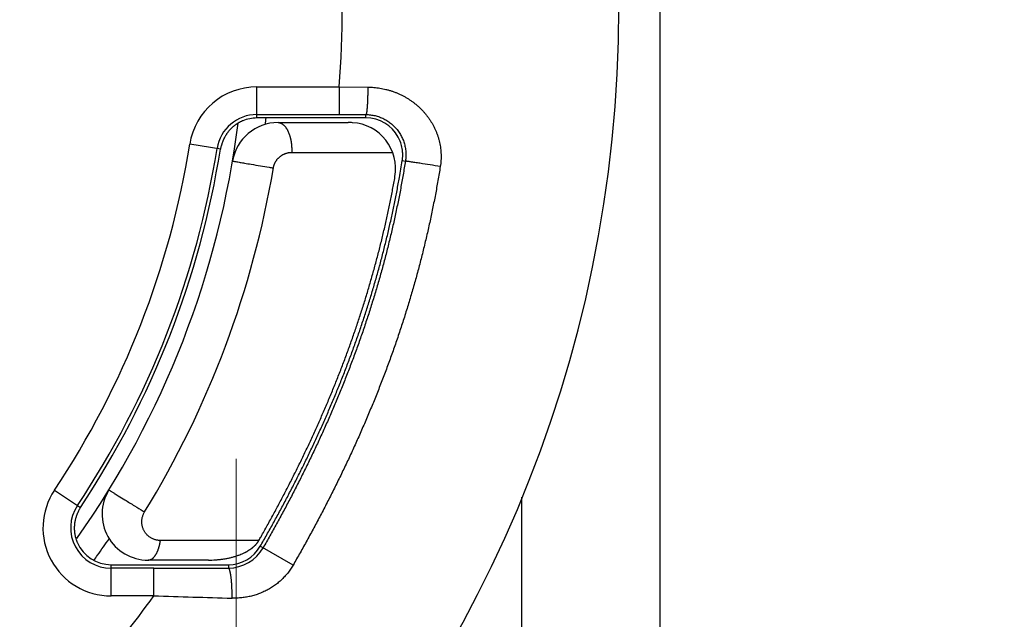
# Model space of a CAD drawing. Header units: millimetres. Extents: x 0 to 1076, y 0 to 742.
# Tile 25 of 130: x 498.93 to 509.61, y 218.46 to 224.97. Entities that reach past the tile are written whole.
import ezdxf

# ---------------------------------------------------------------- set-up
doc = ezdxf.new("R2010")
doc.units = ezdxf.units.MM
doc.header["$LTSCALE"] = 0.454724
doc.linetypes.add('CENTER', pattern=[50.8, 31.75, -6.35, 6.35, -6.35])
doc.layers.add('NoLayerName_001', color=7, linetype='Continuous')

# ---------------------------------------------------------------- blocks, each defined once
blk = doc.blocks.new('DIM_0003')
at = {"color": 3, "linetype": 'Continuous', "lineweight": 13}
blk.add_arc((59.306, 51.361), 59.306, 300, 210, dxfattribs=at)

msp = doc.modelspace()

# ---------------------------------------------------------------- linework, layer by layer
at = {"layer": 'NoLayerName_001', "color": 7, "linetype": 'Continuous', "lineweight": 25}
msp.add_line((505.876358, 211.616164), (505.876358, 225.098774), dxfattribs=at)
at = {"layer": 'NoLayerName_001', "color": 60, "linetype": 'Continuous', "lineweight": 25}
for p, q in [((501.500087, 223.898774), (501.500186, 224.236167)), ((501.500186, 224.236167), (502.392463, 224.235905)), ((502.392463, 224.235905), (502.392374, 223.935951)), ((502.392463, 224.235905), (502.703386, 224.234059)), ((501.686715, 223.898774), (501.500087, 223.898774)), ((501.500098, 223.936213), (502.392374, 223.935951)), ((501.877565, 223.898774), (501.686715, 223.898774)), ((502.47509, 223.898774), (501.877565, 223.898774)), ((502.392374, 223.935951), (502.68262, 223.93569)), ((502.492105, 223.898774), (502.47509, 223.898774)), ((502.682609, 223.898774), (502.492105, 223.898774)), ((502.682609, 223.898774), (502.68262, 223.93569)), ((501.729496, 223.848767), (502.492065, 223.848767)), ((501.108427, 223.560981), (500.771737, 223.614437)), ((501.877998, 223.525163), (502.973939, 223.525163)), ((503.077624, 223.435816), (503.111493, 223.430416)), ((499.303826, 219.858186), (499.588331, 219.668483)), ((504.376358, 215.199279), (504.376358, 219.780947)), ((501.521979, 219.311971), (500.453565, 219.311971)), ((501.893421, 219.04507), (501.537492, 219.249589)), ((500.974246, 219.098773), (500.320629, 219.098773)), ((499.918954, 218.71028), (499.918562, 219.048774)), ((499.918562, 219.048774), (500.320616, 219.048774)), ((500.381147, 219.01072), (499.918606, 219.010234)), ((500.320616, 219.048774), (500.360472, 219.048774)), ((500.360472, 219.048774), (500.974253, 219.048774)), ((500.381432, 218.710766), (500.381147, 219.01072)), ((500.974253, 219.048774), (500.989685, 219.048774)), ((500.989685, 219.048774), (501.190611, 219.048774)), ((501.190611, 219.048774), (501.190635, 219.01231)), ((500.381432, 218.710766), (499.918954, 218.71028))]:
    msp.add_line(p, q, dxfattribs=at)
at = {"layer": 'NoLayerName_001', "color": 4, "linetype": 'CENTER', "lineweight": 13}
msp.add_line((501.275853, 220.199279), (501.275853, 210.199279), dxfattribs=at)
at = {"layer": 'NoLayerName_001', "color": 60, "linetype": 'Continuous', "lineweight": 25}
for centre, radius, start, end in [((491.426358, 225.098774), 14, 270, 90), ((491.426358, 225.098774), 11, 355.5009436, 4.4990564), ((501.499967, 223.498817), 0.737352, 89.9829874, 170.9784794), ((501.499966, 223.498817), 0.437397, 89.9827734, 170.9785621), ((501.500342, 223.497531), 0.401243, 90.0365006, 112.4825731), ((491.389639, 225.096185), 10.281348, 353.1115143, 353.3108009), ((502.682683, 223.498866), 0.399909, 28.6142615, 90.0104827), ((491.376358, 225.098774), 10, 324.788624, 352.7869994), ((501.729496, 223.348767), 0.5, 90, 170.405892), ((491.39276, 225.095808), 10.278204, 352.9240317, 353.1115139), ((502.492115, 222.808405), 1.040362, 87.4931334, 90.0027328), ((502.506088, 223.348767), 0.5, 350.0082953, 86.3819864), ((502.681513, 223.498459), 0.40113, 9.9093235, 28.5852901), ((491.451899, 225.091603), 9.436175, 326.3159996, 350.9937119), ((491.451974, 225.091577), 9.73605, 326.3155343, 350.9933226), ((491.426358, 225.098774), 9.8, 326.3635402, 350.9751523), ((491.336763, 225.096159), 10.487485, 328.5314608, 350.4486707), ((492.385394, 225.139996), 10.827189, 349.9632838, 350.9440877), ((499.918092, 219.448584), 0.738301, 146.3040187, 270.0669053), ((500.320629, 219.598773), 0.5, 148.4118537, 270), ((499.918097, 219.448586), 0.43835, 146.3042189, 270.0665174), ((491.45949, 225.07791), 10.208373, 324.5155734, 325.7486275), ((487.300084, 227.408046), 16.364862, 330.3485078, 330.5123341), ((499.91859, 219.448806), 0.400032, 204.0076286, 269.9959813), ((501.190547, 219.448887), 0.400113, 270.0090972, 330.1252148), ((501.188223, 219.449858), 0.437555, 270.3158703, 330.1688792), ((491.044784, 225.370746), 10.716043, 324.1595676, 324.5277701), ((500.974487, 220.197731), 1.098959, 269.9874183, 273.9789673), ((501.083423, 219.756719), 0.642573, 291.008578, 296.2673295), ((500.043755, 596.981912), 377.971342, 270.05114447, 270.17385318), ((491.426358, 225.098774), 11, 312.9909126, 324.4982352), ((508.726351, 488.369256), 269.787581, 268.22747613, 268.4080721)]:
    msp.add_arc(centre, radius, start, end, dxfattribs=at)
for points, knots in [([(502.703386, 224.234059), (502.703373, 224.230052), (502.703355, 224.222038), (502.703282, 224.210018), (502.703179, 224.197998), (502.70304, 224.185978), (502.702866, 224.173958), (502.702656, 224.161939), (502.702409, 224.14992), (502.702123, 224.137903), (502.701798, 224.125886), (502.701494, 224.115872), (502.701229, 224.107862), (502.701019, 224.101855), (502.700798, 224.095848), (502.700565, 224.089843), (502.70032, 224.083837), (502.700061, 224.077833), (502.69979, 224.07183), (502.699505, 224.065828), (502.699205, 224.059826), (502.698889, 224.053825), (502.698557, 224.047825), (502.698207, 224.041825), (502.697838, 224.035826), (502.69745, 224.029826), (502.69704, 224.023825), (502.696608, 224.017826), (502.696151, 224.011828), (502.695665, 224.005834), (502.695148, 223.999846), (502.694596, 223.993865), (502.694006, 223.987894), (502.693375, 223.981932), (502.692689, 223.975973), (502.691934, 223.970013), (502.691097, 223.964043), (502.690159, 223.95807), (502.689138, 223.95211), (502.688171, 223.9482), (502.687725, 223.946247)], [0, 0, 0, 0, 0.0120205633, 0.0240411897, 0.0360618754, 0.0480826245, 0.0601034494, 0.0721243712, 0.0841454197, 0.0961666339, 0.1081880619, 0.1202097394, 0.1262205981, 0.132231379, 0.1382420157, 0.1442524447, 0.150262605, 0.1562724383, 0.1622818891, 0.1682909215, 0.1742997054, 0.1803085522, 0.1863177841, 0.1923277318, 0.1983387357, 0.2043511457, 0.2103653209, 0.2163810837, 0.2223969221, 0.2284111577, 0.2344221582, 0.2404283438, 0.2464281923, 0.2524218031, 0.2584162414, 0.2644207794, 0.2704451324, 0.2764991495, 0.2825636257, 0.2885753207, 0.2885753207, 0.2885753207, 0.2885753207]), ([(502.703386, 224.234059), (502.71438, 224.233771), (502.736401, 224.233511), (502.769388, 224.231211), (502.802323, 224.227777), (502.83514, 224.223005), (502.867782, 224.216959), (502.900188, 224.209627), (502.932299, 224.20102), (502.964056, 224.191143), (502.995399, 224.18), (503.026267, 224.167597), (503.056601, 224.15394), (503.086349, 224.13906), (503.115459, 224.122987), (503.14388, 224.105749), (503.171559, 224.087379), (503.198446, 224.067904), (503.224489, 224.047356), (503.249635, 224.025763), (503.273835, 224.003157), (503.297034, 223.979566), (503.319184, 223.95502), (503.340242, 223.929559), (503.360168, 223.903219), (503.378921, 223.876039), (503.39646, 223.848056), (503.412741, 223.819315), (503.427727, 223.78987), (503.441377, 223.75978), (503.453651, 223.729102), (503.464507, 223.697896), (503.473906, 223.666222), (503.481826, 223.634145), (503.488249, 223.601732), (503.493148, 223.569047), (503.496519, 223.536156), (503.498276, 223.503137), (503.498668, 223.47006), (503.497405, 223.44805), (503.496964, 223.437041)], [0, 0, 0, 0, 0.032993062, 0.066049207, 0.099159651, 0.132315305, 0.165507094, 0.198726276, 0.231964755, 0.265215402, 0.298472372, 0.331731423, 0.364989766, 0.398243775, 0.431488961, 0.464720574, 0.497933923, 0.531124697, 0.56428929, 0.597425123, 0.630530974, 0.663607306, 0.696656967, 0.729685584, 0.762700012, 0.795708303, 0.82871998, 0.861742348, 0.894771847, 0.927803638, 0.960834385, 0.993862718, 1.026889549, 1.059916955, 1.092947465, 1.125984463, 1.159032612, 1.192094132, 1.225157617, 1.258208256, 1.258208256, 1.258208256, 1.258208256]), ([(502.687725, 223.946247), (502.687152, 223.94436), (502.68655, 223.94031), (502.683749, 223.937323), (502.68262, 223.93569)], [0, 0, 0, 0, 0.00591489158, 0.01186798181, 0.01186798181, 0.01186798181, 0.01186798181]), ([(502.68262, 223.93569), (502.690929, 223.935427), (502.70759, 223.935253), (502.73251, 223.932861), (502.757324, 223.929217), (502.78193, 223.924108), (502.806232, 223.917614), (502.830131, 223.909735), (502.853531, 223.900494), (502.876335, 223.889901), (502.89846, 223.877993), (502.919843, 223.864828), (502.940424, 223.850458), (502.960141, 223.834938), (502.978935, 223.818319), (502.996743, 223.800655), (503.013507, 223.781999), (503.029164, 223.762406), (503.043673, 223.741944), (503.056993, 223.720683), (503.069081, 223.698692), (503.079897, 223.676038), (503.089398, 223.65279), (503.097542, 223.629016), (503.104284, 223.604789), (503.109605, 223.580196), (503.113511, 223.555335), (503.115995, 223.530302), (503.117073, 223.505194), (503.116682, 223.480116), (503.115048, 223.455135), (503.11256, 223.43866), (503.111492, 223.430416)], [0, 0, 0, 0, 0.0249387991, 0.0499548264, 0.0750322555, 0.1001535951, 0.1253008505, 0.1504566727, 0.1756055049, 0.2007350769, 0.2258444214, 0.2509399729, 0.2760260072, 0.301104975, 0.3261782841, 0.3512470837, 0.3763130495, 0.4013791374, 0.4264484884, 0.4515230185, 0.4766040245, 0.5016929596, 0.5267922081, 0.5519058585, 0.5770398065, 0.6021918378, 0.6273497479, 0.6524982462, 0.6776202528, 0.7026980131, 0.7277142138, 0.7526531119, 0.7526531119, 0.7526531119, 0.7526531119]), ([(501.346906, 223.868278), (501.343794, 223.86694), (501.33754, 223.86432), (501.328311, 223.860035), (501.319174, 223.855537), (501.310153, 223.850793), (501.301253, 223.845816), (501.292481, 223.840607), (501.283847, 223.83517), (501.275356, 223.829509), (501.267017, 223.823627), (501.258839, 223.817528), (501.250828, 223.811215), (501.242992, 223.804691), (501.235334, 223.797965), (501.227856, 223.791041), (501.22056, 223.783929), (501.213449, 223.776633), (501.206524, 223.769162), (501.199788, 223.761522), (501.193243, 223.75372), (501.18689, 223.745763), (501.180732, 223.737658), (501.17477, 223.729411), (501.169016, 223.721024), (501.163488, 223.712491), (501.158203, 223.70381), (501.153178, 223.694977), (501.148434, 223.685989), (501.143961, 223.67686), (501.139741, 223.667609), (501.135756, 223.658256), (501.131991, 223.648817), (501.128427, 223.639306), (501.12503, 223.629739), (501.121757, 223.620125), (501.118565, 223.610475), (501.115424, 223.600796), (501.112255, 223.591119), (501.110385, 223.584591), (501.10942, 223.581337)], [0, 0, 0, 0, 0.0101636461, 0.0203381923, 0.0305219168, 0.0407130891, 0.0509099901, 0.0611109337, 0.0713142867, 0.0815184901, 0.09172208, 0.1019237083, 0.1121221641, 0.1223167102, 0.1325081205, 0.1426973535, 0.1528850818, 0.1630717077, 0.1732573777, 0.1834419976, 0.1936252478, 0.2038065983, 0.2139853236, 0.224160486, 0.2343309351, 0.2444963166, 0.2546575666, 0.264817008, 0.2749781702, 0.2851429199, 0.2953104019, 0.3054778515, 0.3156407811, 0.3257947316, 0.3359445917, 0.3460979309, 0.3562606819, 0.3664376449, 0.3766263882, 0.3868060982, 0.3868060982, 0.3868060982, 0.3868060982]), ([(501.729496, 223.848767), (501.732705, 223.848548), (501.739171, 223.848414), (501.748685, 223.846375), (501.757927, 223.843398), (501.766764, 223.839376), (501.775131, 223.834496), (501.783018, 223.828886), (501.790431, 223.822675), (501.797384, 223.815965), (501.803894, 223.808832), (501.809987, 223.80134), (501.815694, 223.793552), (501.821049, 223.785524), (501.826068, 223.777288), (501.830772, 223.768869), (501.83518, 223.760292), (501.839314, 223.751581), (501.843196, 223.742755), (501.846831, 223.733826), (501.850227, 223.7248), (501.853392, 223.715686), (501.856334, 223.706493), (501.859061, 223.697226), (501.86158, 223.687895), (501.8639, 223.678508), (501.866028, 223.669072), (501.867972, 223.659595), (501.86974, 223.650084), (501.871341, 223.640548), (501.872777, 223.63099), (501.87405, 223.621413), (501.87516, 223.61182), (501.876109, 223.602213), (501.876897, 223.592595), (501.877526, 223.582968), (501.877998, 223.573335), (501.878309, 223.563699), (501.878482, 223.55406), (501.878448, 223.547635), (501.878449, 223.544423)], [0, 0, 0, 0, 0.0096473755, 0.0193433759, 0.0290573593, 0.0387407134, 0.0484057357, 0.0580746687, 0.0677412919, 0.0773927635, 0.0870418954, 0.0966955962, 0.1063499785, 0.1159960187, 0.1256370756, 0.1352779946, 0.1449202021, 0.1545620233, 0.1642011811, 0.1738401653, 0.1834817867, 0.1931280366, 0.2027801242, 0.2124385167, 0.222102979, 0.2317726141, 0.2414459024, 0.2511207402, 0.2607944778, 0.2704641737, 0.2801289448, 0.289789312, 0.2994457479, 0.3090986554, 0.3187483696, 0.3283951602, 0.3380392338, 0.3476807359, 0.3573197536, 0.3669563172, 0.3669563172, 0.3669563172, 0.3669563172]), ([(501.10942, 223.581337), (501.10859, 223.578055), (501.106732, 223.571536), (501.105669, 223.564842), (501.105038, 223.561519)], [0, 0, 0, 0, 0.01015821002, 0.02030638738, 0.02030638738, 0.02030638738, 0.02030638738]), ([(501.678864, 223.355958), (501.679458, 223.359045), (501.680543, 223.365248), (501.682806, 223.374428), (501.685442, 223.383522), (501.688512, 223.392493), (501.69199, 223.401322), (501.695874, 223.409985), (501.700155, 223.418458), (501.704826, 223.426719), (501.70988, 223.434747), (501.715303, 223.442524), (501.72108, 223.450036), (501.727199, 223.457268), (501.733646, 223.464206), (501.740407, 223.470835), (501.747469, 223.477139), (501.754819, 223.483105), (501.762441, 223.488718), (501.770319, 223.493968), (501.778433, 223.498845), (501.786769, 223.503339), (501.795307, 223.507437), (501.80403, 223.511131), (501.812922, 223.514409), (501.821963, 223.517261), (501.831128, 223.519683), (501.840396, 223.521672), (501.84974, 223.523229), (501.859137, 223.524332), (501.868562, 223.525047), (501.874856, 223.525088), (501.877998, 223.525163)], [0, 0, 0, 0, 0.0094309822, 0.018882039, 0.028349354, 0.0378288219, 0.0473162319, 0.0568074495, 0.0662985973, 0.0757862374, 0.0852682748, 0.0947454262, 0.1042186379, 0.1136885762, 0.1231557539, 0.1326206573, 0.1420838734, 0.1515462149, 0.1610086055, 0.1704716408, 0.1799357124, 0.1894011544, 0.1988683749, 0.2083379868, 0.2178109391, 0.227287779, 0.2367661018, 0.246242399, 0.2557128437, 0.2651734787, 0.274620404, 0.2840499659, 0.2840499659, 0.2840499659, 0.2840499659]), ([(501.878449, 223.544423), (501.878399, 223.541212), (501.878351, 223.53479), (501.878099, 223.528372), (501.877998, 223.525163)], [0, 0, 0, 0, 0.00963408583, 0.01926561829, 0.01926561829, 0.01926561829, 0.01926561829]), ([(503.077624, 223.435816), (503.078052, 223.438713), (503.078957, 223.444504), (503.080029, 223.453239), (503.080931, 223.462003), (503.081634, 223.470795), (503.082146, 223.479608), (503.082465, 223.488436), (503.082591, 223.497271), (503.082525, 223.506109), (503.082267, 223.514942), (503.081816, 223.523764), (503.081174, 223.532569), (503.080342, 223.541351), (503.079311, 223.550101), (503.078114, 223.55882), (503.077128, 223.564598), (503.076659, 223.567489)], [0, 0, 0, 0, 0.0087856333, 0.0175847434, 0.0263954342, 0.0352157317, 0.0440435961, 0.0528769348, 0.0617136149, 0.070551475, 0.0793883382, 0.0882220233, 0.0970503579, 0.1058711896, 0.1146823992, 0.1234819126, 0.1322677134, 0.1322677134, 0.1322677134, 0.1322677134]), ([(501.23649, 223.432101), (501.238198, 223.431709), (501.241615, 223.430864), (501.246817, 223.429952), (501.253741, 223.428641), (501.262403, 223.427069), (501.276264, 223.42458), (501.295333, 223.421204), (501.326544, 223.415734), (501.37511, 223.407317), (501.447982, 223.394816), (501.536494, 223.379792), (501.616349, 223.366356), (501.663236, 223.358562), (501.678864, 223.355958)], [0, 0, 0, 0, 0.0052561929, 0.0105552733, 0.0158398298, 0.0263990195, 0.036963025, 0.0580893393, 0.0844942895, 0.1320243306, 0.2059599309, 0.3063009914, 0.4013609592, 0.448890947, 0.448890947, 0.448890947, 0.448890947]), ([(503.111493, 223.430416), (503.10329, 223.381125), (503.08738, 223.282448), (503.060529, 223.134931), (503.031901, 222.987732), (503.001183, 222.840938), (502.968471, 222.694567), (502.933751, 222.548656), (502.897038, 222.403236), (502.858337, 222.258339), (502.817668, 222.11399), (502.775067, 221.970206), (502.730563, 221.827004), (502.684188, 221.6844), (502.635973, 221.542408), (502.58595, 221.401046), (502.534149, 221.260329), (502.480601, 221.120271), (502.425342, 220.980882), (502.368407, 220.842168), (502.309831, 220.704138), (502.249648, 220.566799), (502.187894, 220.430158), (502.124605, 220.294222), (502.059812, 220.158998), (501.993557, 220.024488), (501.92589, 219.890686), (501.856854, 219.757587), (501.786508, 219.625179), (501.714852, 219.493484), (501.642114, 219.362392), (501.592475, 219.275649), (501.5678, 219.232199)], [0, 0, 0, 0, 0.149908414, 0.299843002, 0.449798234, 0.599768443, 0.749747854, 0.899730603, 1.049710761, 1.19968258, 1.349645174, 1.49960186, 1.649555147, 1.79950654, 1.949456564, 2.099404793, 2.249349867, 2.399290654, 2.549229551, 2.699168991, 2.849110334, 2.999053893, 3.148998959, 3.298943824, 3.44888595, 3.598824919, 3.748762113, 3.898697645, 4.048630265, 4.198557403, 4.348475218, 4.498378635, 4.498378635, 4.498378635, 4.498378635]), ([(503.489636, 223.371463), (503.481118, 223.320658), (503.464594, 223.21895), (503.436725, 223.066906), (503.40702, 222.915194), (503.375158, 222.763903), (503.341236, 222.61305), (503.30524, 222.462676), (503.267187, 222.312812), (503.227081, 222.163491), (503.184944, 222.014739), (503.140812, 221.866574), (503.094719, 221.719011), (503.046697, 221.572067), (502.99678, 221.425758), (502.945001, 221.2801), (502.891394, 221.135109), (502.83599, 220.990798), (502.778827, 220.847176), (502.719944, 220.704252), (502.659378, 220.562031), (502.597165, 220.420521), (502.533344, 220.279728), (502.467951, 220.139659), (502.401022, 220.00032), (502.332601, 219.861712), (502.262741, 219.723825), (502.19149, 219.586656), (502.11891, 219.450187), (502.045004, 219.314441), (501.970005, 219.179304), (501.918852, 219.089868), (501.893421, 219.04507)], [0, 0, 0, 0, 0.154543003, 0.30911314, 0.463704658, 0.618311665, 0.772928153, 0.927548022, 1.082165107, 1.23677343, 1.39137212, 1.545964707, 1.700553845, 1.855141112, 2.009727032, 2.164311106, 2.318891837, 2.473467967, 2.628042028, 2.782616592, 2.937193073, 3.091771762, 3.246351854, 3.400931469, 3.555507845, 3.710080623, 3.8646515, 4.019220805, 4.173787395, 4.328348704, 4.482900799, 4.637438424, 4.637438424, 4.637438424, 4.637438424]), ([(503.489636, 223.371463), (503.452989, 223.377318), (503.379701, 223.38907), (503.288058, 223.403551), (503.217012, 223.414635), (503.178046, 223.42068), (503.155115, 223.424178), (503.143647, 223.4259), (503.134463, 223.427219), (503.125301, 223.428674), (503.118396, 223.429545), (503.113796, 223.430125), (503.111493, 223.430416)], [0, 0, 0, 0, 0.1113362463, 0.2226726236, 0.2783397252, 0.3270522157, 0.340969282, 0.3479261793, 0.3618413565, 0.3688067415, 0.3757528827, 0.382717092, 0.382717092, 0.382717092, 0.382717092]), ([(503.496964, 223.437041), (503.496002, 223.426076), (503.494603, 223.4041), (503.491117, 223.382357), (503.489636, 223.371463)], [0, 0, 0, 0, 0.03302325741, 0.0660055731, 0.0660055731, 0.0660055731, 0.0660055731]), ([(501.537492, 219.249589), (501.561102, 219.291115), (501.608589, 219.374023), (501.678242, 219.499281), (501.746903, 219.625092), (501.814365, 219.751555), (501.880632, 219.878653), (501.945649, 220.006396), (502.00938, 220.134788), (502.071781, 220.263834), (502.132823, 220.393529), (502.192471, 220.52387), (502.250695, 220.654852), (502.307463, 220.786469), (502.362741, 220.918717), (502.416498, 221.051591), (502.4687, 221.185084), (502.519321, 221.319188), (502.56833, 221.453893), (502.615698, 221.589188), (502.661396, 221.725063), (502.705394, 221.861509), (502.747664, 221.998514), (502.788175, 222.136066), (502.826911, 222.274141), (502.863859, 222.412711), (502.899006, 222.551749), (502.932332, 222.691227), (502.963844, 222.831114), (502.993447, 222.971396), (503.021424, 223.111992), (503.038247, 223.206057), (503.046886, 223.253042)], [0, 0, 0, 0, 0.143308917, 0.286628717, 0.429955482, 0.573286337, 0.716619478, 0.859954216, 1.003291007, 1.146630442, 1.289970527, 1.433309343, 1.576645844, 1.71997988, 1.863312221, 2.006644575, 2.149978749, 2.293314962, 2.43665383, 2.579996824, 2.723346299, 2.866705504, 3.01007861, 3.153469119, 3.296872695, 3.440282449, 3.583691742, 3.727094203, 3.87048375, 4.01385461, 4.157201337, 4.300518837, 4.300518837, 4.300518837, 4.300518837]), ([(501.545069, 219.352668), (501.5678, 219.393272), (501.613522, 219.47434), (501.680558, 219.596807), (501.746628, 219.719806), (501.81153, 219.843432), (501.875273, 219.967663), (501.937806, 220.09251), (501.999096, 220.217973), (502.059105, 220.344058), (502.1178, 220.470761), (502.17515, 220.598078), (502.231127, 220.726004), (502.2857, 220.854532), (502.33884, 220.983659), (502.390515, 221.113377), (502.440697, 221.243682), (502.489354, 221.374565), (502.536465, 221.506016), (502.582007, 221.638021), (502.625959, 221.770566), (502.668298, 221.903637), (502.709003, 222.037222), (502.74805, 222.171307), (502.785417, 222.305876), (502.821086, 222.440911), (502.855045, 222.576387), (502.887275, 222.712282), (502.917784, 222.848565), (502.946483, 222.985227), (502.973638, 223.122191), (502.990006, 223.213819), (502.998406, 223.259589)], [0, 0, 0, 0, 0.139600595, 0.279213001, 0.418833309, 0.558458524, 0.698086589, 0.837716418, 0.977347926, 1.116981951, 1.256617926, 1.396253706, 1.535887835, 1.675519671, 1.815149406, 1.954778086, 2.094407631, 2.234040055, 2.373674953, 2.513311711, 2.652950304, 2.792591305, 2.932235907, 3.071885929, 3.211543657, 3.351207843, 3.490873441, 3.630535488, 3.770189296, 3.909830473, 4.049454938, 4.189058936, 4.189058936, 4.189058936, 4.189058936]), ([(499.894711, 219.860678), (499.896178, 219.859676), (499.90057, 219.856614), (499.908183, 219.851953), (499.917225, 219.846204), (499.932364, 219.83675), (499.95811, 219.820695), (500.005134, 219.791541), (500.078013, 219.74651), (500.169209, 219.690379), (500.240711, 219.646515), (500.277254, 219.624168), (500.281821, 219.621374)], [0, 0, 0, 0, 0.0053278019, 0.0160602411, 0.0267663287, 0.0374764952, 0.0696034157, 0.1177925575, 0.2034613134, 0.3266101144, 0.4390503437, 0.4551132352, 0.4551132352, 0.4551132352, 0.4551132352]), ([(499.585532, 219.670345), (499.583766, 219.667515), (499.5801, 219.66193), (499.575385, 219.653077), (499.57095, 219.644077), (499.566734, 219.634964), (499.562541, 219.625847), (499.558396, 219.616719), (499.554336, 219.607564), (499.550394, 219.59836), (499.546605, 219.589089), (499.543003, 219.579737), (499.53961, 219.570303), (499.53645, 219.560787), (499.533548, 219.551191), (499.530929, 219.541517), (499.528614, 219.531766), (499.526586, 219.521951), (499.524832, 219.51208), (499.523338, 219.502162), (499.522087, 219.492206), (499.521069, 219.48222), (499.520287, 219.47221), (499.519745, 219.462182), (499.519446, 219.452143), (499.519393, 219.442098), (499.519589, 219.432054), (499.520036, 219.422017), (499.520739, 219.411993), (499.5217, 219.401989), (499.522922, 219.392011), (499.524408, 219.382065), (499.526156, 219.372159), (499.528162, 219.3623), (499.530422, 219.352496), (499.532936, 219.342755), (499.535695, 219.333082), (499.538709, 219.32349), (499.541935, 219.313972), (499.54432, 219.307714), (499.545483, 219.304575)], [0, 0, 0, 0, 0.0100082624, 0.0200257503, 0.0300635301, 0.0401105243, 0.0501469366, 0.060169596, 0.0701830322, 0.0801928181, 0.0902060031, 0.1002278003, 0.110254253, 0.1202809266, 0.1303050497, 0.1403256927, 0.1503444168, 0.160364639, 0.1703887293, 0.1804177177, 0.190451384, 0.2004886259, 0.2105284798, 0.220570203, 0.2306132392, 0.2406572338, 0.2507020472, 0.2607477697, 0.2707947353, 0.2808435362, 0.2908950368, 0.3009500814, 0.3110081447, 0.3210681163, 0.3311287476, 0.3411886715, 0.3512464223, 0.3613004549, 0.3713491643, 0.3813909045, 0.3813909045, 0.3813909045, 0.3813909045]), ([(500.453565, 219.311971), (500.448837, 219.312143), (500.439346, 219.312238), (500.42517, 219.313888), (500.411086, 219.316413), (500.397184, 219.319961), (500.383543, 219.324466), (500.37025, 219.329921), (500.357385, 219.336306), (500.345033, 219.343605), (500.333252, 219.35177), (500.32209, 219.360748), (500.311592, 219.370486), (500.301806, 219.380933), (500.292779, 219.392038), (500.284555, 219.40375), (500.277186, 219.416018), (500.270702, 219.42878), (500.265126, 219.44197), (500.26048, 219.455524), (500.256789, 219.469377), (500.254076, 219.483466), (500.252364, 219.497724), (500.251678, 219.512088), (500.252038, 219.526482), (500.253414, 219.54083), (500.255783, 219.555051), (500.259121, 219.569064), (500.263395, 219.582794), (500.268618, 219.596139), (500.274624, 219.6091), (500.279499, 219.61725), (500.281821, 219.621374)], [0, 0, 0, 0, 0.0141922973, 0.0284478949, 0.0427536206, 0.0570940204, 0.0714528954, 0.0858148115, 0.100166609, 0.1145003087, 0.128820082, 0.143131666, 0.157438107, 0.1717407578, 0.1860402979, 0.2003377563, 0.214635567, 0.2289375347, 0.2432460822, 0.2575622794, 0.2718868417, 0.2862211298, 0.300568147, 0.314933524, 0.3293223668, 0.3437282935, 0.3581389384, 0.372538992, 0.3869116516, 0.4012400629, 0.4155087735, 0.4297052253, 0.4297052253, 0.4297052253, 0.4297052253]), ([(499.545483, 219.304575), (499.546724, 219.301469), (499.549127, 219.295229), (499.551845, 219.28912), (499.553164, 219.28605)], [0, 0, 0, 0, 0.010033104, 0.02005590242, 0.02005590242, 0.02005590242, 0.02005590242]), ([(500.320629, 219.098773), (500.323597, 219.098999), (500.329594, 219.099141), (500.338401, 219.101239), (500.346971, 219.104252), (500.355198, 219.108236), (500.362994, 219.112979), (500.370294, 219.11837), (500.37708, 219.124309), (500.383381, 219.130717), (500.38924, 219.137526), (500.394698, 219.144666), (500.399797, 219.152072), (500.404581, 219.159676), (500.409091, 219.167432), (500.41333, 219.175324), (500.417312, 219.18334), (500.421049, 219.191469), (500.424555, 219.199699), (500.427841, 219.20802), (500.430922, 219.21642), (500.433809, 219.224888), (500.436516, 219.233415), (500.43905, 219.241993), (500.441413, 219.250619), (500.443611, 219.259289), (500.445648, 219.267997), (500.447529, 219.276739), (500.44926, 219.285512), (500.45084, 219.29431), (500.452294, 219.303128), (500.45313, 219.309025), (500.453565, 219.311971)], [0, 0, 0, 0, 0.00893108, 0.0179279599, 0.0270119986, 0.0361552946, 0.04529337, 0.0543520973, 0.063346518, 0.0723179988, 0.0812912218, 0.0902758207, 0.0992684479, 0.1082549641, 0.1172232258, 0.1261782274, 0.1351257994, 0.1440702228, 0.1530143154, 0.1619595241, 0.1709060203, 0.1798527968, 0.1887981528, 0.1977421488, 0.2066854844, 0.2156285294, 0.2245713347, 0.2335136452, 0.2424549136, 0.2513943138, 0.2603307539, 0.2692628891, 0.2692628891, 0.2692628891, 0.2692628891]), ([(501.49829, 219.278003), (501.498875, 219.278714), (501.50005, 219.280132), (501.501781, 219.282286), (501.503492, 219.284457), (501.505178, 219.286648), (501.506841, 219.288858), (501.508479, 219.291087), (501.510091, 219.293334), (501.511678, 219.295601), (501.513237, 219.297885), (501.514768, 219.300188), (501.516271, 219.302508), (501.517745, 219.304847), (501.519188, 219.307203), (501.520604, 219.309575), (501.521518, 219.311174), (501.521979, 219.311971)], [0, 0, 0, 0, 0.0027615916, 0.00552462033, 0.00828879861, 0.0110538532, 0.01381952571, 0.01658557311, 0.0193517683, 0.02211790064, 0.02488377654, 0.02764922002, 0.03041407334, 0.03317819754, 0.03594147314, 0.0387038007, 0.04146510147, 0.04146510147, 0.04146510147, 0.04146510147]), ([(501.3678, 219.180499), (501.370237, 219.181727), (501.375129, 219.184159), (501.382392, 219.187963), (501.389611, 219.191867), (501.396771, 219.195891), (501.403869, 219.200032), (501.410898, 219.204294), (501.41785, 219.208679), (501.424721, 219.213189), (501.431503, 219.217827), (501.43819, 219.222595), (501.444776, 219.227495), (501.451254, 219.232531), (501.457618, 219.237704), (501.463863, 219.243016), (501.46998, 219.248471), (501.475963, 219.25407), (501.481802, 219.259815), (501.487478, 219.265717), (501.493007, 219.271754), (501.496514, 219.275933), (501.49829, 219.278003)], [0, 0, 0, 0, 0.0081879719, 0.0163872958, 0.0245952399, 0.0328092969, 0.0410271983, 0.0492469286, 0.0574667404, 0.0656851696, 0.0739010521, 0.0821135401, 0.0903221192, 0.0985266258, 0.1067272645, 0.1149246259, 0.1231197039, 0.1313132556, 0.1395041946, 0.1476916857, 0.1558757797, 0.1640574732, 0.1640574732, 0.1640574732, 0.1640574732]), ([(501.050745, 219.101422), (501.056706, 219.101886), (501.068645, 219.102744), (501.086531, 219.104458), (501.104412, 219.106438), (501.122272, 219.108738), (501.1401, 219.111354), (501.157882, 219.114297), (501.175606, 219.117574), (501.19326, 219.121193), (501.210831, 219.125163), (501.228307, 219.129491), (501.245674, 219.134187), (501.262922, 219.139253), (501.280032, 219.144715), (501.297015, 219.150517), (501.308188, 219.154779), (501.31379, 219.15686)], [0, 0, 0, 0, 0.0179387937, 0.0359075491, 0.0538994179, 0.0719079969, 0.0899273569, 0.1079520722, 0.1259772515, 0.1439985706, 0.1620123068, 0.1800153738, 0.1980053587, 0.2159805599, 0.2339400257, 0.2518835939, 0.2698119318, 0.2698119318, 0.2698119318, 0.2698119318]), ([(501.201683, 218.999771), (501.200216, 219.002332), (501.198302, 219.008094), (501.192851, 219.010691), (501.190635, 219.01231)], [0, 0, 0, 0, 0.00885353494, 0.01708599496, 0.01708599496, 0.01708599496, 0.01708599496]), ([(501.231434, 218.685802), (501.231454, 218.688581), (501.231502, 218.694139), (501.231528, 218.702475), (501.231527, 218.710811), (501.231493, 218.719147), (501.231427, 218.727482), (501.23133, 218.735818), (501.231201, 218.744153), (501.231039, 218.752488), (501.230844, 218.760824), (501.230616, 218.769159), (501.230355, 218.777494), (501.23006, 218.785829), (501.229731, 218.794164), (501.229368, 218.8025), (501.228971, 218.810835), (501.228539, 218.81917), (501.228069, 218.827504), (501.227559, 218.835835), (501.227006, 218.844163), (501.226409, 218.852487), (501.225765, 218.860805), (501.225071, 218.869117), (501.224327, 218.877422), (501.223528, 218.885718), (501.222673, 218.894005), (501.22176, 218.902282), (501.220787, 218.910547), (501.219751, 218.918802), (501.218639, 218.927049), (501.217432, 218.93529), (501.216111, 218.94353), (501.214658, 218.951772), (501.213059, 218.960006), (501.211295, 218.9682), (501.209367, 218.976308), (501.207211, 218.984266), (501.204954, 218.992195), (501.202718, 218.997208), (501.201683, 218.999771)], [0, 0, 0, 0, 0.0083366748, 0.0166729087, 0.0250088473, 0.0333446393, 0.0416804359, 0.0500163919, 0.0583526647, 0.0666894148, 0.075026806, 0.0833650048, 0.0917041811, 0.1000445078, 0.1083861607, 0.1167293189, 0.1250741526, 0.1334204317, 0.1417674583, 0.1501145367, 0.158461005, 0.166806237, 0.1751496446, 0.1834906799, 0.191828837, 0.2001636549, 0.208494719, 0.2168216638, 0.2251441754, 0.2334624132, 0.2417809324, 0.2501071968, 0.2584492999, 0.2668160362, 0.2752133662, 0.2836113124, 0.2919597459, 0.300210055, 0.3083545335, 0.3166461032, 0.3166461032, 0.3166461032, 0.3166461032]), ([(501.893421, 219.04507), (501.888914, 219.037547), (501.880103, 219.022363), (501.865624, 219.000346), (501.850412, 218.978802), (501.834358, 218.957849), (501.817528, 218.937498), (501.79994, 218.917792), (501.781626, 218.898761), (501.762609, 218.880442), (501.742922, 218.862861), (501.722597, 218.846033), (501.701667, 218.829974), (501.680163, 218.814699), (501.658117, 218.800223), (501.635561, 218.786561), (501.612526, 218.77373), (501.589043, 218.761742), (501.565145, 218.750607), (501.540863, 218.74033), (501.516231, 218.730918), (501.491279, 218.722378), (501.466039, 218.714715), (501.440543, 218.707935), (501.414823, 218.702047), (501.388913, 218.697052), (501.362847, 218.692946), (501.336663, 218.689729), (501.310394, 218.687387), (501.284078, 218.685955), (501.257747, 218.685292), (501.240202, 218.685703), (501.231434, 218.685802)], [0, 0, 0, 0, 0.0263089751, 0.0526523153, 0.0790234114, 0.1054150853, 0.1318198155, 0.1582299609, 0.1846379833, 0.2110368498, 0.2374248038, 0.2638049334, 0.2901796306, 0.3165504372, 0.342918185, 0.3692831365, 0.3956451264, 0.4220042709, 0.4483628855, 0.474723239, 0.5010868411, 0.5274545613, 0.5538267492, 0.5802033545, 0.6065840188, 0.6329673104, 0.6593501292, 0.6857284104, 0.7120973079, 0.7384513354, 0.764784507, 0.7910904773, 0.7910904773, 0.7910904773, 0.7910904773])]:
    msp.add_open_spline(points, degree=3, knots=knots, dxfattribs=at)

# ---------------------------------------------------------------- block references
at = {"layer": 'NoLayerName_001', "color": 3, "linetype": 'Continuous', "lineweight": 13}
msp.add_blockref('DIM_0003', (432.070374, 173.738251), dxfattribs=at)

doc.saveas('drawing.dxf')
